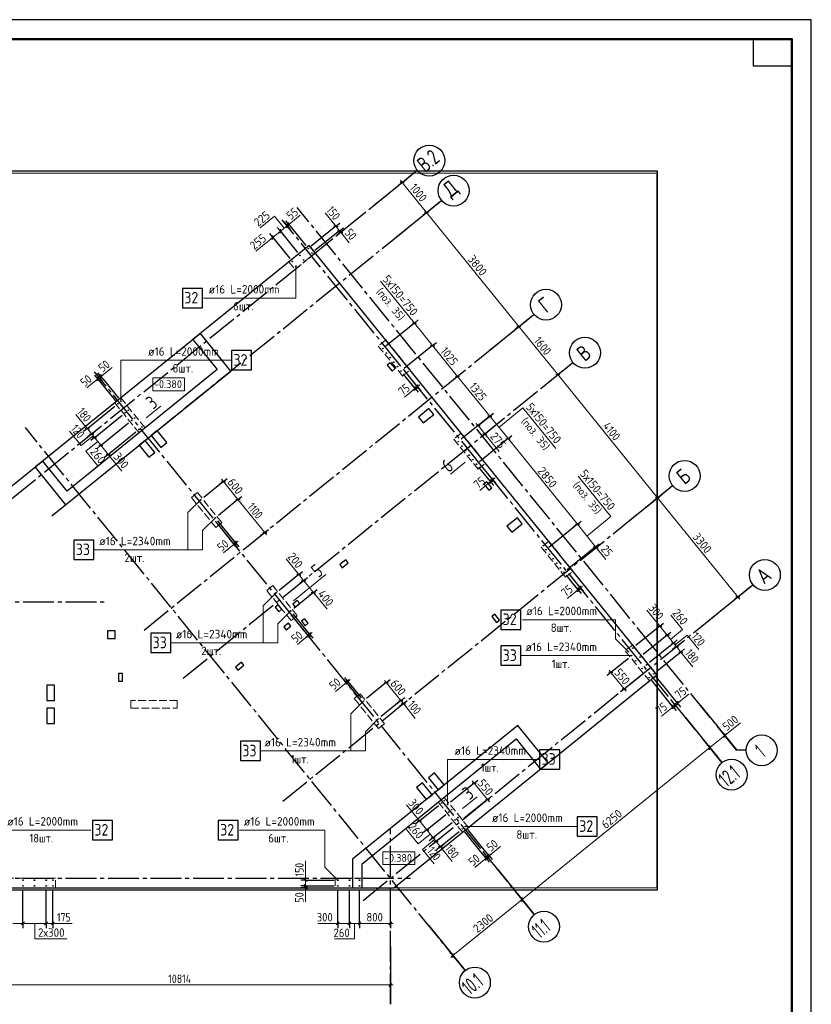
# Model space of a CAD drawing. Header units: millimetres. Extents: x 0 to 59400, y 0 to 42000.
# Tile 7 of 7: x 38914 to 59400, y 16519 to 42000. Entities that reach past the tile are written whole.
import ezdxf

# ---------------------------------------------------------------- set-up
doc = ezdxf.new("R2010")
doc.units = ezdxf.units.MM
doc.linetypes.add('______2', pattern=[270, 200, -70])
doc.linetypes.add('______5', pattern=[1100, 800, -100, 100, -100])
for name, color, linetype, lineweight in [('Standard', 7, 'Continuous', 25), ('Выпуски арматуры Г-обр.', 52, 'Continuous', 25), ('Выпуски ДОП Г-обр.', 52, 'Continuous', 25), ('ЖБ Перекрытие верхний уровень', 7, '______2', 25), ('ЖБ Перекрытие нижний уровень с отделкой', 7, '______2', 25), ('ЖБ Пилон', 7, 'Continuous', 35), ('Общий01', 7, 'Continuous', 13), ('Позиционная метка номер позиции', 7, 'Continuous', 13), ('Примечания', 7, 'Continuous', 13), ('Размерная линия_ общее', 7, 'Continuous', 13), ('Текст_ общее', 7, 'Continuous', 25)]:
    doc.layers.add(name, color=color, linetype=linetype, lineweight=lineweight)
doc.layers.add('Оси', color=7, linetype='______5', true_color=0x656565)
doc.styles.add('ISOCPEUR', font='txt')

msp = doc.modelspace()

# ---------------------------------------------------------------- linework, layer by layer
at = {"layer": 'Standard', "color": 7, "linetype": 'Continuous', "lineweight": 35, "transparency": 33554687}
for p, q in [((58900, 39900), (58900, 20500)), ((58900, 39500), (58900, 20100))]:
    msp.add_line(p, q, dxfattribs=at)
at = {"layer": 'Standard', "color": 7, "linetype": 'Continuous', "lineweight": 50, "transparency": 33554687}
msp.add_line((58900, 39400), (58900, 23200), dxfattribs=at)
at = {"layer": 'Standard', "color": 7, "linetype": 'Continuous', "lineweight": 13, "transparency": 33554687}
for p, q in [((42189, 31698), (42564, 32002)), ((50439, 30547), (50063, 30243)), ((45998, 26960), (46839, 27642)), ((50376, 21588), (50751, 21892))]:
    msp.add_line(p, q, dxfattribs=at)
at = {"layer": 'Standard', "color": 7, "linetype": 'Continuous', "lineweight": 25, "transparency": 33554687}
for points in [[(0, 0), (59400, 0), (59400, 42000), (0, 42000), (0, 0)], [(58900, 41500), (58900, 40800), (57900, 40800), (57900, 41500), (58900, 41500)]]:
    msp.add_lwpolyline(points, close=True, dxfattribs=at)
at = {"layer": 'Standard', "color": 7, "linetype": 'Continuous', "lineweight": 50, "transparency": 33554687}
msp.add_lwpolyline([(2000, 41500), (58900, 41500), (58900, 500), (2000, 500), (2000, 41500)], close=True, dxfattribs=at)
at = {"layer": 'Standard', "color": 251, "linetype": 'Continuous', "lineweight": 18, "true_color": 0x656565, "transparency": 33554687}
msp.add_lwpolyline([(58900, 41500), (2000, 41500), (2000, 6000), (58900, 6000), (58900, 41500)], dxfattribs=at)
at = {"layer": 'Standard', "color": 254, "linetype": 'Continuous', "lineweight": 25, "true_color": 0xc4c4ff, "transparency": 33554687}
msp.add_lwpolyline([(6783, 19482), (55423, 19482), (55423, 38082), (6783, 38082), (6783, 19482)], dxfattribs=at)
at = {"layer": 'Standard', "color": 251, "linetype": 'Continuous', "lineweight": 13, "true_color": 0x656565, "transparency": 33554687}
msp.add_lwpolyline([(6813, 19532), (55406, 19532), (55406, 38032), (6813, 38032), (6813, 19532)], dxfattribs=at)
msp.add_lwpolyline([(6813, 19532), (55406, 19532), (55406, 38032), (6813, 38032), (6813, 19532)], dxfattribs=at)
at = {"layer": 'Выпуски арматуры Г-обр.', "color": 7, "linetype": 'Continuous', "lineweight": 25, "transparency": 33554687}
for points in [[(43124, 34546), (43644, 34546), (43644, 35046), (43124, 35046), (43124, 34546)], [(44396, 32937), (44916, 32937), (44916, 33437), (44396, 33437), (44396, 32937)], [(51363, 26222), (51883, 26222), (51883, 26722), (51363, 26722), (51363, 26222)], [(40796, 20776), (41316, 20776), (41316, 21276), (40796, 21276), (40796, 20776)], [(44051, 20776), (44571, 20776), (44571, 21276), (44051, 21276), (44051, 20776)], [(53342, 20871), (53862, 20871), (53862, 21371), (53342, 21371), (53342, 20871)]]:
    msp.add_lwpolyline(points, dxfattribs=at)
for centre in [(46384, 36077), (46478, 35960), (45968, 35741), (46166, 35901), (46261, 35784), (46063, 35624), (41535, 32125), (41457, 32062), (41724, 31892), (41646, 31829), (41810, 31627), (41888, 31690), (41999, 31394), (42076, 31457), (54782, 25738), (54665, 25644), (54971, 25505), (54854, 25411), (55134, 25303), (55018, 25209), (55206, 24975), (55323, 25070), (49827, 21726), (49905, 21789), (50016, 21493), (50094, 21556), (50180, 21291), (50258, 21354), (50369, 21058), (50446, 21121), (38998, 19732), (39298, 19732), (39598, 19732), (39773, 19732), (47148, 19732), (47448, 19732), (47708, 19732), (38998, 19582), (39298, 19582), (39598, 19582), (39773, 19582), (47148, 19582), (47448, 19582), (47708, 19582)]:
    msp.add_circle(centre, 8, dxfattribs=at)
at = {"layer": 'Выпуски ДОП Г-обр.', "color": 7, "linetype": 'Continuous', "lineweight": 25, "transparency": 33554687}
for points in [[(40315, 28032), (40835, 28032), (40835, 28532), (40315, 28532), (40315, 28032)], [(42304, 25623), (42824, 25623), (42824, 26123), (42304, 26123), (42304, 25623)], [(51363, 25293), (51883, 25293), (51883, 25793), (51363, 25793), (51363, 25293)], [(44625, 22825), (45145, 22825), (45145, 23325), (44625, 23325), (44625, 22825)], [(52370, 22608), (52890, 22608), (52890, 23108), (52370, 23108), (52370, 22608)]]:
    msp.add_lwpolyline(points, dxfattribs=at)
for centre in [(48312, 33489), (48406, 33372), (48501, 33256), (48595, 33139), (48690, 33023), (48784, 32906), (50263, 31080), (50358, 30963), (50452, 30847), (50546, 30730), (50641, 30614), (50735, 30497), (43599, 29576), (43977, 29110), (52529, 28282), (52623, 28166), (52717, 28049), (52812, 27932), (52906, 27816), (53001, 27699), (45550, 27167), (45928, 26701), (54747, 25543), (47816, 24369), (48193, 23903), (49987, 21688)]:
    msp.add_circle(centre, 8, dxfattribs=at)
at = {"layer": 'ЖБ Перекрытие верхний уровень', "color": 7, "linetype": 'Continuous', "lineweight": 25, "transparency": 33554687}
for p, q in [((46407, 36160), (43395, 33722)), ((55406, 25047), (46407, 36160)), ((43395, 33722), (44024, 32944)), ((44024, 32944), (40139, 29798)), ((48505, 33124), (48427, 33061)), ((48427, 33061), (48553, 32906)), ((48631, 32969), (48505, 33124)), ((48553, 32906), (48631, 32969)), ((49504, 31938), (49232, 31718)), ((49629, 31783), (49504, 31938)), ((49232, 31718), (49357, 31563)), ((49357, 31563), (49629, 31783)), ((42472, 31366), (42317, 31240)), ((42724, 31055), (42472, 31366)), ((42161, 31114), (42006, 30988)), ((42413, 30803), (42161, 31114)), ((42317, 31240), (42568, 30929)), ((42006, 30988), (42257, 30677)), ((42568, 30929), (42724, 31055)), ((42257, 30677), (42413, 30803)), ((39509, 30575), (37604, 29032)), ((40139, 29798), (39509, 30575)), ((51003, 30039), (50926, 29976)), ((50926, 29976), (51051, 29821)), ((51129, 29883), (51003, 30039)), ((51051, 29821), (51129, 29883)), ((51794, 29110), (51522, 28889)), ((51920, 28954), (51794, 29110)), ((51522, 28889), (51648, 28734)), ((51648, 28734), (51920, 28954)), ((47354, 28023), (47198, 27897)), ((47198, 27897), (47261, 27819)), ((47261, 27819), (47417, 27945)), ((47417, 27945), (47354, 28023)), ((45607, 26859), (45529, 26796)), ((45529, 26796), (45623, 26680)), ((45701, 26743), (45607, 26859)), ((46098, 26967), (45981, 26873)), ((45981, 26873), (46044, 26795)), ((46044, 26795), (46161, 26890)), ((46161, 26890), (46098, 26967)), ((45623, 26680), (45701, 26743)), ((51209, 26615), (51131, 26552)), ((51131, 26552), (51257, 26397)), ((51334, 26460), (51209, 26615)), ((45866, 26380), (45749, 26286)), ((45749, 26286), (45812, 26208)), ((45812, 26208), (45929, 26303)), ((45929, 26303), (45866, 26380)), ((46287, 26496), (46209, 26433)), ((46209, 26433), (46303, 26317)), ((46381, 26380), (46287, 26496)), ((46303, 26317), (46381, 26380)), ((51257, 26397), (51334, 26460)), ((41383, 26182), (41183, 26182)), ((41183, 26182), (41183, 25982)), ((41383, 25982), (41383, 26182)), ((41183, 25982), (41383, 25982)), ((44650, 25371), (44495, 25245)), ((44495, 25245), (44558, 25167)), ((44558, 25167), (44713, 25293)), ((44713, 25293), (44650, 25371)), ((41573, 25082), (41473, 25082)), ((41473, 25082), (41473, 24882)), ((41573, 24882), (41573, 25082)), ((52394, 22608), (55406, 25047)), ((39813, 24782), (39613, 24782)), ((39613, 24782), (39613, 24382)), ((39813, 24382), (39813, 24782)), ((41473, 24882), (41573, 24882)), ((39613, 24382), (39813, 24382)), ((39813, 24182), (39613, 24182)), ((39613, 24182), (39613, 23782)), ((39813, 23782), (39813, 24182)), ((39613, 23782), (39813, 23782)), ((47778, 20157), (51765, 23386)), ((51765, 23386), (52394, 22608)), ((49646, 22506), (49491, 22380)), ((49898, 22195), (49646, 22506)), ((49335, 22255), (49180, 22129)), ((49587, 21944), (49335, 22255)), ((49491, 22380), (49743, 22070)), ((49743, 22070), (49898, 22195)), ((49180, 22129), (49432, 21818)), ((49432, 21818), (49587, 21944)), ((47778, 19532), (47778, 20157)), ((33493, 19532), (47778, 19532))]:
    msp.add_line(p, q, dxfattribs=at)
at = {"layer": 'ЖБ Перекрытие нижний уровень с отделкой', "color": 7, "linetype": 'Continuous', "lineweight": 25, "transparency": 33554687}
for p, q in [((43589, 33879), (39315, 30418)), ((44376, 32908), (43589, 33879)), ((40102, 29446), (44376, 32908)), ((39315, 30418), (40102, 29446)), ((51802, 23737), (47528, 20276)), ((52589, 22766), (51802, 23737)), ((48595, 19532), (52589, 22766)), ((47528, 20276), (47528, 19532)), ((47528, 19532), (48595, 19532))]:
    msp.add_line(p, q, dxfattribs=at)
at = {"layer": 'ЖБ Пилон', "color": 250, "linetype": '______2', "lineweight": 13, "true_color": 0x3b3b3b, "transparency": 33554687}
for p, q in [((46407, 36161), (45882, 35736)), ((46040, 35541), (46564, 35966)), ((46564, 35966), (46407, 36161)), ((45882, 35736), (46040, 35541)), ((48389, 33712), (48194, 33555)), ((49018, 32935), (48389, 33712)), ((48194, 33555), (48824, 32778)), ((48824, 32778), (49018, 32935)), ((41530, 32211), (41375, 32085)), ((42159, 31434), (41530, 32211)), ((41375, 32085), (42004, 31308)), ((42004, 31308), (42159, 31434)), ((50340, 31303), (50146, 31146)), ((50146, 31146), (50775, 30368)), ((50969, 30526), (50340, 31303)), ((50775, 30368), (50969, 30526)), ((43512, 29763), (43357, 29637)), ((43357, 29637), (43986, 28860)), ((44142, 28986), (43512, 29763)), ((43986, 28860), (44142, 28986)), ((52606, 28505), (52411, 28348)), ((52411, 28348), (53040, 27571)), ((53235, 27728), (52606, 28505)), ((53040, 27571), (53235, 27728)), ((45463, 27354), (45308, 27228)), ((46093, 26577), (45463, 27354)), ((45308, 27228), (45937, 26451)), ((45937, 26451), (46093, 26577)), ((54777, 25824), (54582, 25667)), ((55406, 25047), (54777, 25824)), ((54582, 25667), (55212, 24890)), ((55212, 24890), (55406, 25047)), ((47729, 24556), (47573, 24431)), ((48358, 23779), (47729, 24556)), ((42993, 24382), (41793, 24382)), ((41793, 24382), (41793, 24182)), ((42993, 24182), (42993, 24382)), ((47573, 24431), (48203, 23653)), ((41793, 24182), (42993, 24182)), ((48203, 23653), (48358, 23779)), ((49900, 21875), (49744, 21749)), ((49744, 21749), (50374, 20972)), ((50529, 21098), (49900, 21875)), ((50374, 20972), (50529, 21098)), ((39843, 19782), (37593, 19782)), ((39843, 19532), (39843, 19782)), ((47078, 19782), (47078, 19532)), ((47778, 19782), (47078, 19782)), ((47778, 19532), (47778, 19782)), ((37593, 19532), (39843, 19532)), ((47078, 19532), (47778, 19532))]:
    msp.add_line(p, q, dxfattribs=at)
at = {"layer": 'Общий01', "color": 7, "linetype": 'Continuous', "lineweight": 18, "transparency": 33554687}
for points in [[(42356, 32394), (43182, 32394), (43182, 32728), (42356, 32728), (42356, 32394)], [(48309, 20135), (49136, 20135), (49136, 20468), (48309, 20468), (48309, 20135)]]:
    msp.add_lwpolyline(points, dxfattribs=at)
at = {"layer": 'Оси', "color": 8, "linetype": '______5', "lineweight": -3, "transparency": 33554687}
for p, q in [((36993, 28216), (49202, 38103)), ((39744, 29157), (49832, 37325)), ((57475, 23088), (46097, 37139)), ((57086, 22773), (45708, 36824)), ((42136, 26204), (52223, 34372)), ((43143, 24960), (53230, 33129)), ((52229, 18840), (40851, 32891)), ((50442, 17393), (39063, 31443)), ((45723, 21774), (55810, 29942)), ((47800, 19209), (57887, 27378)), ((3800, 26932), (41112, 26932)), ((48507, 16519), (48507, 21045)), ((3800, 19782), (49030, 19782))]:
    msp.add_line(p, q, dxfattribs=at)
at = {"layer": 'Оси', "color": 7, "linetype": 'Continuous', "lineweight": 25, "transparency": 33554687}
for p, q in [((48037, 37159), (49202, 38103)), ((48666, 36381), (49832, 37325)), ((51057, 33428), (52223, 34372)), ((52398, 32455), (53230, 33129)), ((54644, 28998), (55810, 29942)), ((56721, 26434), (57887, 27378)), ((56531, 24254), (57472, 23092)), ((56142, 23939), (57086, 22773)), ((57715, 23092), (57472, 23092)), ((51285, 20006), (52229, 18840)), ((49498, 18558), (50442, 17393)), ((48507, 18019), (48507, 16519))]:
    msp.add_line(p, q, dxfattribs=at)
at = {"layer": 'Оси', "color": 7, "linetype": 'Continuous', "lineweight": 13, "transparency": 33554687}
msp.add_line((57160, 23477), (57564, 23804), dxfattribs=at)
at = {"layer": 'Оси', "color": 7, "linetype": 'Continuous', "lineweight": 25, "transparency": 33554687}
for centre in [(49513, 38354), (50142, 37577), (52534, 34624), (53541, 33381), (56121, 30194), (58198, 27630), (58115, 23092), (57338, 22462), (52481, 18529), (50693, 17082)]:
    msp.add_circle(centre, 400, dxfattribs=at)
at = {"layer": 'Позиционная метка номер позиции', "color": 7, "linetype": 'Continuous', "lineweight": 13, "transparency": 33554687}
for p, q in [((54747, 25543), (51887, 25543)), ((50446, 21121), (53342, 21121))]:
    msp.add_line(p, q, dxfattribs=at)
for points in [[(46063, 35624), (46063, 35291), (46063, 34796), (43674, 34796)], [(41535, 32125), (41535, 33187), (44392, 33187)], [(43599, 29576), (43266, 29243), (43266, 28282), (40841, 28282)], [(43977, 29110), (43644, 28777), (43644, 28282), (41359, 28282)], [(45550, 27167), (45217, 26834), (45217, 25873), (42822, 25873)], [(45928, 26701), (45594, 26368), (45594, 25873), (43309, 25873)], [(54665, 25644), (54332, 25977), (54332, 26472), (51927, 26472)], [(47816, 24369), (47482, 24036), (47482, 23075), (45147, 23075)], [(48193, 23903), (47860, 23570), (47860, 23075), (45575, 23075)], [(49987, 21688), (49987, 22858), (52370, 22858)], [(38138, 19732), (38471, 20065), (38471, 21026), (40756, 21026)], [(47148, 19732), (46814, 20065), (46814, 21026), (44601, 21026)]]:
    msp.add_lwpolyline(points, dxfattribs=at)
at = {"layer": 'Примечания', "color": 7, "linetype": 'Continuous', "lineweight": 13, "transparency": 33554687}
for p, q in [((47099, 36655), (46816, 37005)), ((45877, 36702), (46173, 36941)), ((47224, 36501), (47444, 36229)), ((45462, 36366), (45027, 36013)), ((41304, 32998), (41017, 32766)), ((40939, 32703), (40651, 32470)), ((40664, 31420), (40368, 31785)), ((41205, 30751), (41557, 30316)), ((55481, 26304), (55147, 26716)), ((56022, 25636), (56331, 25255)), ((55938, 24310), (56234, 24549)), ((55526, 23977), (55822, 24216)), ((49259, 21266), (48925, 21678)), ((49800, 20598), (50109, 20217)), ((51062, 20361), (51357, 20600)), ((46312, 19732), (46312, 20232)), ((50689, 20059), (50984, 20298)), ((46312, 19532), (46312, 19172)), ((39773, 18612), (40273, 18612)), ((47148, 18612), (46628, 18612))]:
    msp.add_line(p, q, dxfattribs=at)
at = {"layer": 'Примечания', "color": 251, "linetype": 'Continuous', "lineweight": 13, "true_color": 0x656565, "transparency": 33554687}
for p, q in [((49128, 34150), (48253, 35230)), ((49149, 32456), (48869, 32229)), ((50950, 31282), (51321, 30824)), ((51100, 30047), (50820, 29820)), ((44467, 28426), (44187, 28199)), ((53832, 28341), (54084, 28030)), ((46137, 27642), (45809, 28046)), ((46867, 26741), (46514, 27176)), ((53365, 27249), (53085, 27022)), ((46382, 26060), (46102, 25834)), ((47367, 24845), (47087, 24618)), ((48843, 24300), (49151, 23919))]:
    msp.add_line(p, q, dxfattribs=at)
at = {"layer": 'Примечания', "color": 7, "linetype": 'Continuous', "lineweight": 13, "transparency": 33554687}
for points in [[(45757, 36605), (45506, 36916), (45133, 36613)], [(40814, 31234), (40503, 30982), (40201, 31355)], [(40934, 31086), (40624, 30834), (40926, 30461)], [(55756, 25964), (56067, 26216), (55765, 26589)], [(55874, 25819), (56185, 26070), (56487, 25697)], [(49534, 20926), (49223, 20674), (48921, 21047)], [(49652, 20780), (49341, 20529), (49643, 20156)], [(39307, 18612), (39307, 18212), (40137, 18212)], [(47577, 18612), (47577, 18212), (47057, 18212)]]:
    msp.add_lwpolyline(points, dxfattribs=at)
at = {"layer": 'Примечания', "color": 251, "linetype": 'Continuous', "lineweight": 13, "true_color": 0x656565, "transparency": 33554687}
for points in [[(51315, 31449), (51937, 31953), (52786, 30903)], [(53594, 28635), (54215, 29139), (53366, 30188)]]:
    msp.add_lwpolyline(points, dxfattribs=at)
at = {"layer": 'Размерная линия_ общее', "color": 253, "linetype": 'Continuous', "lineweight": -3, "true_color": 0xa0a0a0, "transparency": 33554687}
for p, q in [((48814, 37788), (49047, 37977)), ((48814, 37788), (48717, 37709)), ((48814, 37788), (48911, 37867)), ((49443, 37011), (49346, 36932)), ((49443, 37011), (49540, 37089)), ((45835, 36667), (45756, 36765)), ((45877, 36702), (45799, 36799)), ((45877, 36702), (45956, 36605)), ((47099, 36655), (47196, 36734)), ((45462, 36366), (45384, 36463)), ((45660, 36526), (45581, 36623)), ((45660, 36526), (45739, 36428)), ((45835, 36667), (45914, 36570)), ((45835, 36667), (45841, 36660)), ((47099, 36655), (46461, 36140)), ((47193, 36539), (46556, 36023)), ((47099, 36655), (47002, 36577)), ((47193, 36539), (47096, 36460)), ((47224, 36501), (47127, 36422)), ((47193, 36539), (47291, 36617)), ((47224, 36501), (47321, 36579)), ((47224, 36501), (47224, 36501)), ((45462, 36366), (45541, 36268)), ((51834, 34058), (51737, 33979)), ((51834, 34058), (51932, 34136)), ((52841, 32814), (52938, 32893)), ((40939, 32703), (40860, 32800)), ((40978, 32734), (40899, 32831)), ((41017, 32766), (40938, 32863)), ((40939, 32703), (41018, 32606)), ((40978, 32734), (41057, 32637)), ((40978, 32734), (40978, 32734)), ((41017, 32766), (41095, 32668)), ((52841, 32814), (52744, 32735)), ((40664, 31420), (40567, 31341)), ((40664, 31420), (40761, 31498)), ((40777, 31280), (40874, 31359)), ((40777, 31280), (40680, 31201)), ((40853, 31187), (40755, 31108)), ((40777, 31280), (40777, 31280)), ((40853, 31187), (40950, 31265)), ((41016, 30985), (40919, 30906)), ((41016, 30985), (41113, 31063)), ((41205, 30751), (41108, 30673)), ((41205, 30751), (41302, 30830)), ((55422, 29628), (55324, 29549)), ((55422, 29628), (55519, 29706)), ((57498, 27063), (57401, 26985)), ((57498, 27063), (57731, 27252)), ((57498, 27063), (57595, 27142)), ((55481, 26304), (54860, 25801)), ((55481, 26304), (55384, 26226)), ((55481, 26304), (55578, 26383)), ((55670, 26071), (55048, 25568)), ((55670, 26071), (55573, 25993)), ((55670, 26071), (55767, 26150)), ((55833, 25869), (55212, 25366)), ((55833, 25869), (55736, 25790)), ((55909, 25776), (55812, 25697)), ((55833, 25869), (55931, 25948)), ((55909, 25776), (55891, 25762)), ((55909, 25776), (56006, 25855)), ((56022, 25636), (55401, 25133)), ((56022, 25636), (55925, 25557)), ((56022, 25636), (56119, 25715)), ((55822, 24216), (55743, 24313)), ((55880, 24263), (55801, 24360)), ((55822, 24216), (55900, 24119)), ((55938, 24310), (55860, 24407)), ((55880, 24263), (55959, 24166)), ((55880, 24263), (55880, 24263)), ((55938, 24310), (56017, 24213)), ((57160, 23477), (57081, 23574)), ((57160, 23477), (57239, 23379)), ((57160, 23477), (57346, 23247)), ((56772, 23162), (56693, 23259)), ((56772, 23162), (56850, 23065)), ((56772, 23162), (56960, 22929)), ((49259, 21266), (49162, 21187)), ((49259, 21266), (49356, 21345)), ((49448, 21033), (49350, 20954)), ((49448, 21033), (49545, 21112)), ((49611, 20831), (49708, 20910)), ((49611, 20831), (49514, 20752)), ((49687, 20738), (49590, 20659)), ((49687, 20738), (49784, 20816)), ((49800, 20598), (49897, 20676)), ((49800, 20598), (49703, 20519)), ((50984, 20298), (50905, 20395)), ((51023, 20330), (50944, 20427)), ((51062, 20361), (50983, 20458)), ((50984, 20298), (51063, 20201)), ((51023, 20330), (51101, 20233)), ((51023, 20330), (51023, 20330)), ((51062, 20361), (51140, 20264)), ((46312, 19732), (46187, 19732)), ((46312, 19732), (46437, 19732)), ((46312, 19732), (47048, 19732)), ((46312, 19582), (46187, 19582)), ((46312, 19532), (46187, 19532)), ((46312, 19582), (46437, 19582)), ((46312, 19582), (47048, 19582)), ((46312, 19532), (46437, 19532)), ((46312, 19532), (46312, 19532)), ((51914, 19229), (51836, 19326)), ((51914, 19229), (51993, 19132)), ((51914, 19229), (52103, 18995)), ((38998, 18612), (38998, 18737)), ((38998, 18612), (38998, 18487)), ((39598, 18612), (39598, 18737)), ((39598, 18612), (39598, 18487)), ((39773, 18612), (39773, 18737)), ((39773, 18612), (39773, 18487)), ((47148, 18612), (47148, 18737)), ((47148, 18612), (47148, 18487)), ((47448, 18612), (47448, 18737)), ((47448, 18612), (47448, 18487)), ((47708, 18612), (47708, 18737)), ((47708, 18612), (47708, 18487)), ((48507, 18612), (48507, 18737)), ((48507, 18612), (48507, 18487)), ((48507, 18612), (48507, 18612)), ((50127, 17781), (50048, 17878)), ((50127, 17781), (50206, 17684)), ((50127, 17781), (50316, 17548)), ((48507, 17019), (48507, 17144)), ((48507, 17019), (48507, 16894)), ((48507, 17019), (48507, 16719))]:
    msp.add_line(p, q, dxfattribs=at)
at = {"layer": 'Размерная линия_ общее', "color": 7, "linetype": 'Continuous', "lineweight": 25, "transparency": 33554687}
for p, q in [((48866, 37782), (48761, 37793)), ((49496, 37005), (49390, 37016)), ((45829, 36615), (45840, 36720)), ((45872, 36649), (45883, 36755)), ((45654, 36473), (45665, 36578)), ((47046, 36661), (47152, 36650)), ((47141, 36544), (47246, 36533)), ((47171, 36506), (47277, 36495)), ((45457, 36313), (45468, 36418)), ((51887, 34052), (51782, 34063)), ((40933, 32650), (40945, 32755)), ((40972, 32681), (40983, 32787)), ((41011, 32713), (41022, 32818)), ((52894, 32809), (52789, 32820)), ((40611, 31425), (40716, 31414)), ((40724, 31285), (40830, 31274)), ((40800, 31192), (40905, 31181)), ((40963, 30990), (41069, 30979)), ((41152, 30757), (41258, 30746)), ((55474, 29622), (55369, 29633)), ((57551, 27058), (57446, 27069)), ((55428, 26310), (55534, 26299)), ((55617, 26077), (55722, 26066)), ((55781, 25875), (55886, 25864)), ((55856, 25782), (55961, 25770)), ((55969, 25642), (56075, 25630)), ((55816, 24163), (55827, 24268)), ((55874, 24210), (55885, 24316)), ((55933, 24257), (55944, 24363)), ((57155, 23424), (57166, 23529)), ((56766, 23109), (56777, 23215)), ((49206, 21272), (49312, 21261)), ((49395, 21038), (49500, 21027)), ((49559, 20836), (49664, 20825)), ((49634, 20743), (49740, 20732)), ((49747, 20603), (49853, 20592)), ((51056, 20308), (51067, 20414)), ((50978, 20245), (50989, 20351)), ((51017, 20277), (51028, 20382)), ((46274, 19770), (46349, 19695)), ((46274, 19619), (46349, 19545)), ((46274, 19570), (46349, 19495)), ((51909, 19176), (51920, 19281)), ((38960, 18575), (39035, 18650)), ((39560, 18575), (39635, 18650)), ((39735, 18575), (39810, 18650)), ((47110, 18575), (47185, 18650)), ((47410, 18575), (47485, 18650)), ((47670, 18575), (47745, 18650)), ((48469, 18575), (48544, 18650)), ((50121, 17728), (50132, 17834)), ((48469, 16982), (48544, 17057))]:
    msp.add_line(p, q, dxfattribs=at)
at = {"layer": 'Размерная линия_ общее', "color": 7, "linetype": 'Continuous', "lineweight": 13, "transparency": 33554687}
for p, q in [((48814, 37788), (48766, 37846)), ((49443, 37011), (48814, 37788)), ((51834, 34058), (49443, 37011)), ((45835, 36667), (45877, 36702)), ((45877, 36702), (45936, 36749)), ((47099, 36655), (47052, 36714)), ((45462, 36366), (45660, 36526)), ((45660, 36526), (45835, 36667)), ((47099, 36655), (47193, 36539)), ((47193, 36539), (47224, 36501)), ((47224, 36501), (47271, 36442)), ((45462, 36366), (45404, 36318)), ((52841, 32814), (51834, 34058)), ((40939, 32703), (40881, 32655)), ((40939, 32703), (40978, 32734)), ((40978, 32734), (41017, 32766)), ((41017, 32766), (41075, 32813)), ((55422, 29628), (52841, 32814)), ((40664, 31420), (40617, 31478)), ((40664, 31420), (40777, 31280)), ((40777, 31280), (40853, 31187)), ((40853, 31187), (41016, 30985)), ((41016, 30985), (41205, 30751)), ((41205, 30751), (41252, 30693)), ((57498, 27063), (55422, 29628)), ((57498, 27063), (57546, 27005)), ((55481, 26304), (55434, 26363)), ((55481, 26304), (55670, 26071)), ((55670, 26071), (55833, 25869)), ((55833, 25869), (55909, 25776)), ((55909, 25776), (56022, 25636)), ((56022, 25636), (56069, 25578)), ((55822, 24216), (55763, 24169)), ((55822, 24216), (55880, 24263)), ((55880, 24263), (55938, 24310)), ((55938, 24310), (55997, 24357)), ((56772, 23162), (57160, 23477)), ((57160, 23477), (57218, 23524)), ((51914, 19229), (56772, 23162)), ((49259, 21266), (49212, 21324)), ((49259, 21266), (49448, 21033)), ((49448, 21033), (49611, 20831)), ((49611, 20831), (49687, 20738)), ((49687, 20738), (49800, 20598)), ((49800, 20598), (49847, 20539)), ((51062, 20361), (51120, 20408)), ((50984, 20298), (50926, 20251)), ((50984, 20298), (51023, 20330)), ((51023, 20330), (51062, 20361)), ((46312, 19732), (46312, 19807)), ((46312, 19732), (46312, 19582)), ((46312, 19582), (46312, 19532)), ((46312, 19532), (46312, 19457)), ((50127, 17781), (51914, 19229)), ((38738, 18612), (38998, 18612)), ((38998, 18612), (39598, 18612)), ((39598, 18612), (39773, 18612)), ((39773, 18612), (39848, 18612)), ((47148, 18612), (47073, 18612)), ((47148, 18612), (47448, 18612)), ((47448, 18612), (47708, 18612)), ((47708, 18612), (48507, 18612)), ((48507, 18612), (48582, 18612)), ((50127, 17781), (50069, 17734)), ((37693, 17019), (48507, 17019)), ((48507, 17019), (48582, 17019))]:
    msp.add_line(p, q, dxfattribs=at)
at = {"layer": 'Размерная линия_ общее', "color": 251, "linetype": 'Continuous', "lineweight": -3, "true_color": 0x656565, "transparency": 33554687}
for p, q in [((49128, 34150), (48390, 33552)), ((49128, 34150), (49031, 34071)), ((49128, 34150), (49225, 34229)), ((49600, 33567), (49697, 33646)), ((49600, 33567), (48862, 32969)), ((49600, 33567), (49503, 33488)), ((50245, 32770), (50148, 32692)), ((50245, 32770), (50342, 32849)), ((50245, 32770), (50245, 32770)), ((49149, 32456), (49070, 32553)), ((49207, 32503), (49128, 32600)), ((49149, 32456), (49227, 32359)), ((49207, 32503), (49286, 32406)), ((51079, 31741), (50341, 31143)), ((50777, 31496), (51157, 31803)), ((51079, 31741), (50982, 31662)), ((51079, 31741), (51176, 31819)), ((50777, 31496), (50680, 31417)), ((50777, 31496), (50874, 31575)), ((50950, 31282), (51047, 31361)), ((51551, 31158), (50813, 30560)), ((50950, 31282), (50853, 31204)), ((51551, 31158), (51454, 31079)), ((51551, 31158), (51648, 31236)), ((44186, 30051), (44283, 30130)), ((51100, 30047), (51021, 30144)), ((51158, 30094), (51080, 30191)), ((51158, 30094), (51237, 29997)), ((44186, 30051), (43677, 29639)), ((44186, 30051), (44088, 29972)), ((51100, 30047), (51179, 29949)), ((44563, 29585), (44055, 29173)), ((44563, 29585), (44466, 29506)), ((44563, 29585), (44660, 29664)), ((45255, 28730), (45353, 28809)), ((53345, 28943), (52606, 28345)), ((53345, 28943), (53247, 28864)), ((53345, 28943), (53442, 29021)), ((44506, 28457), (44427, 28554)), ((45255, 28730), (45158, 28651)), ((45255, 28730), (45255, 28730)), ((44467, 28426), (44388, 28523)), ((44467, 28426), (44545, 28329)), ((44506, 28457), (44584, 28360)), ((53817, 28360), (53078, 27762)), ((53817, 28360), (53719, 28281)), ((53832, 28341), (53735, 28262)), ((53817, 28360), (53914, 28439)), ((53832, 28341), (53929, 28419)), ((53832, 28341), (53832, 28341)), ((46137, 27642), (45628, 27230)), ((46137, 27642), (46039, 27563)), ((46137, 27642), (46234, 27721)), ((46262, 27487), (46360, 27565)), ((46262, 27487), (46165, 27408)), ((46262, 27487), (46262, 27487)), ((53365, 27249), (53286, 27346)), ((53424, 27296), (53345, 27393)), ((53424, 27296), (53502, 27199)), ((46514, 27176), (46005, 26764)), ((46514, 27176), (46417, 27097)), ((46514, 27176), (46611, 27254)), ((53365, 27249), (53444, 27152)), ((46382, 26060), (46304, 26157)), ((46421, 26092), (46342, 26189)), ((46382, 26060), (46461, 25963)), ((46421, 26092), (46500, 25995)), ((47406, 24876), (47327, 24973)), ((54213, 25110), (54115, 25031)), ((54213, 25110), (54310, 25189)), ((54559, 24683), (55015, 25053)), ((47367, 24845), (47288, 24942)), ((47367, 24845), (47445, 24747)), ((47367, 24845), (47714, 24416)), ((47406, 24876), (47484, 24779)), ((47406, 24876), (47753, 24447)), ((48402, 24844), (47893, 24432)), ((48402, 24844), (48305, 24766)), ((48402, 24844), (48499, 24923)), ((54559, 24683), (54656, 24761)), ((54559, 24683), (54461, 24604)), ((48780, 24378), (48271, 23966)), ((48780, 24378), (48683, 24299)), ((48843, 24300), (48745, 24222)), ((48780, 24378), (48877, 24457)), ((48843, 24300), (48940, 24379)), ((48843, 24300), (48843, 24300)), ((50674, 22245), (50065, 21751)), ((50674, 22245), (50577, 22166)), ((50674, 22245), (50771, 22324)), ((51020, 21818), (50411, 21324)), ((51020, 21818), (50923, 21739)), ((51020, 21818), (51118, 21896))]:
    msp.add_line(p, q, dxfattribs=at)
at = {"layer": 'Размерная линия_ общее', "color": 251, "linetype": 'Continuous', "lineweight": 25, "true_color": 0x656565, "transparency": 33554687}
for p, q in [((49075, 34155), (49181, 34144)), ((49547, 33573), (49653, 33561)), ((50192, 32776), (50298, 32765)), ((49143, 32403), (49154, 32509)), ((49202, 32450), (49213, 32556)), ((51026, 31746), (51132, 31735)), ((50724, 31502), (50830, 31490)), ((50897, 31288), (51003, 31277)), ((51498, 31163), (51604, 31152)), ((51094, 29994), (51105, 30099)), ((51153, 30041), (51164, 30147)), ((44133, 30057), (44238, 30046)), ((44510, 29590), (44616, 29579)), ((53292, 28948), (53397, 28937)), ((45203, 28736), (45308, 28724)), ((44472, 28479), (44461, 28373)), ((44511, 28510), (44500, 28405)), ((53764, 28366), (53869, 28354)), ((53779, 28346), (53885, 28335)), ((46084, 27648), (46189, 27636)), ((46210, 27492), (46315, 27481)), ((53360, 27196), (53371, 27302)), ((53418, 27244), (53429, 27349)), ((46461, 27181), (46567, 27170)), ((46388, 26113), (46377, 26008)), ((46427, 26145), (46416, 26039)), ((54160, 25115), (54265, 25104)), ((47372, 24897), (47361, 24792)), ((47411, 24929), (47400, 24823)), ((48349, 24850), (48455, 24839)), ((54506, 24688), (54611, 24677)), ((48727, 24384), (48832, 24372)), ((48790, 24306), (48895, 24295)), ((50622, 22250), (50727, 22239)), ((50968, 21823), (51073, 21812))]:
    msp.add_line(p, q, dxfattribs=at)
at = {"layer": 'Размерная линия_ общее', "color": 251, "linetype": 'Continuous', "lineweight": 13, "true_color": 0x656565, "transparency": 33554687}
for p, q in [((49128, 34150), (49081, 34208)), ((49128, 34150), (49600, 33567)), ((49600, 33567), (50245, 32770)), ((50245, 32770), (51079, 31741)), ((49149, 32456), (49090, 32409)), ((49149, 32456), (49207, 32503)), ((49207, 32503), (49265, 32550)), ((51079, 31741), (51551, 31158)), ((50777, 31496), (50730, 31554)), ((50777, 31496), (50950, 31282)), ((50950, 31282), (50997, 31224)), ((51551, 31158), (53345, 28943)), ((44186, 30051), (44138, 30109)), ((51100, 30047), (51158, 30094)), ((51158, 30094), (51217, 30141)), ((44186, 30051), (44563, 29585)), ((51100, 30047), (51042, 29999)), ((44563, 29585), (45255, 28730)), ((53345, 28943), (53817, 28360)), ((45255, 28730), (45303, 28672)), ((44467, 28426), (44408, 28379)), ((44506, 28457), (44467, 28426)), ((44506, 28457), (44564, 28504)), ((53817, 28360), (53832, 28341)), ((53832, 28341), (53879, 28282)), ((46137, 27642), (46089, 27700)), ((46137, 27642), (46262, 27487)), ((46262, 27487), (46514, 27176)), ((53365, 27249), (53424, 27296)), ((53424, 27296), (53482, 27343)), ((46514, 27176), (46561, 27117)), ((53365, 27249), (53307, 27202)), ((46382, 26060), (46324, 26013)), ((46421, 26092), (46382, 26060)), ((46421, 26092), (46479, 26139)), ((54213, 25110), (54165, 25168)), ((54213, 25110), (54559, 24683)), ((47367, 24845), (47308, 24797)), ((47406, 24876), (47367, 24845)), ((47406, 24876), (47464, 24923)), ((48402, 24844), (48355, 24903)), ((48402, 24844), (48780, 24378)), ((54559, 24683), (54606, 24624)), ((48780, 24378), (48843, 24300)), ((48843, 24300), (48890, 24242)), ((50674, 22245), (50627, 22303)), ((50674, 22245), (51020, 21818)), ((51020, 21818), (51068, 21759))]:
    msp.add_line(p, q, dxfattribs=at)
at = {"layer": 'Размерная линия_ общее', "color": 253, "linetype": 'Continuous', "lineweight": -3, "true_color": 0xa0a0a0, "transparency": 33554687}
for points in [[(49443, 37011), (49456, 37021), (49456, 37021), (49676, 37199)], [(45877, 36702), (46097, 36430), (46097, 36430), (46321, 36155)], [(45660, 36526), (45825, 36322), (45825, 36322), (46103, 35979)], [(45462, 36366), (45577, 36224), (45577, 36224), (45905, 35819)], [(51834, 34058), (51848, 34068), (51848, 34068), (51848, 34068), (51848, 34068), (52068, 34246)], [(52841, 32814), (52855, 32825), (52855, 32825), (52855, 32825), (52855, 32825), (52855, 32825), (52855, 32825), (53074, 33003)], [(40939, 32703), (40990, 32640), (40990, 32640), (41394, 32140)], [(41017, 32766), (41082, 32685), (41082, 32685), (41472, 32203)], [(40664, 31420), (40677, 31430), (40677, 31430), (41380, 32000)], [(40853, 31187), (40866, 31197), (40866, 31197), (41568, 31766)], [(41016, 30985), (41029, 30995), (41029, 30995), (41732, 31564)], [(41205, 30751), (41218, 30762), (41218, 30762), (41921, 31331)], [(55422, 29628), (55435, 29639), (55435, 29639), (55435, 29639), (55435, 29639), (55435, 29639), (55435, 29639), (55435, 29639), (55435, 29639), (55655, 29817)], [(55938, 24310), (55928, 24323), (55928, 24323), (55623, 24699), (55623, 24699), (55386, 24992)], [(55822, 24216), (55811, 24229), (55811, 24229), (55586, 24507), (55586, 24507), (55269, 24898)], [(49259, 21266), (49272, 21277), (49272, 21277), (49750, 21663)], [(49448, 21033), (49461, 21044), (49461, 21044), (49938, 21430)], [(49611, 20831), (49624, 20842), (49624, 20842), (50102, 21228)], [(49687, 20738), (49700, 20748), (49700, 20748), (49956, 20956)], [(49800, 20598), (49813, 20608), (49813, 20608), (50291, 20995)], [(50984, 20298), (50973, 20311), (50973, 20311), (50815, 20507), (50815, 20507), (50432, 20980)], [(51062, 20361), (51051, 20374), (51051, 20374), (50857, 20614), (50857, 20614), (50509, 21043)], [(38998, 18612), (38998, 18629), (38998, 18629), (38998, 19482)], [(39598, 18612), (39598, 18629), (39598, 18629), (39598, 19482)], [(39773, 18612), (39773, 18629), (39773, 18629), (39773, 19482)], [(47148, 18612), (47148, 18629), (47148, 18629), (47148, 19482)], [(47448, 18612), (47448, 18629), (47448, 18629), (47448, 19482)], [(47708, 18612), (47708, 18629), (47708, 18629), (47708, 19482)]]:
    msp.add_lwpolyline(points, dxfattribs=at)
at = {"layer": 'Размерная линия_ общее', "color": 251, "linetype": 'Continuous', "lineweight": -3, "true_color": 0x656565, "transparency": 33554687}
for points in [[(49207, 32503), (49177, 32540), (49177, 32540), (48905, 32876)], [(49149, 32456), (49121, 32489), (49121, 32489), (48847, 32828)], [(50950, 31282), (51299, 31565), (51299, 31565), (51330, 31590)], [(51100, 30047), (51014, 30152), (51014, 30152), (50798, 30419)], [(51158, 30094), (51059, 30217), (51059, 30217), (50857, 30467)], [(44467, 28426), (44442, 28456), (44442, 28456), (44001, 29001)], [(44506, 28457), (44479, 28490), (44479, 28490), (44040, 29032)], [(53365, 27249), (53211, 27439), (53211, 27439), (53063, 27622)], [(53424, 27296), (53244, 27518), (53244, 27518), (53122, 27669)], [(46382, 26060), (46317, 26140), (46317, 26140), (45952, 26592)], [(46421, 26092), (46350, 26180), (46350, 26180), (45991, 26623)], [(54213, 25110), (54250, 25140), (54250, 25140), (54669, 25480)]]:
    msp.add_lwpolyline(points, dxfattribs=at)

# ---------------------------------------------------------------- texts
at = {"layer": 'Standard', "color": 251, "linetype": 'Continuous', "lineweight": 18, "true_color": 0x656565, "transparency": 33554687, "char_height": 200, "attachment_point": 7, "rotation": 309, "style": 'ISOCPEUR'}
for insert, width in [((48111, 34944), 1125.52), ((51858, 31589), 1125.51), ((53199, 29933), 1125.52)]:
    msp.add_mtext('\\W0.96;(поз. 35)', dxfattribs=dict(at, insert=insert, width=width))
at = {"layer": 'Выпуски арматуры Г-обр.', "color": 7, "linetype": 'Continuous', "lineweight": 13, "transparency": 33554687, "attachment_point": 7, "style": 'ISOCPEUR'}
for s, insert, char_height, width in [('\\W0.87;32', (43174, 34656), 300, 550.81), ('\\W0.96;ø16 L=2000mm ', (43805, 34914), 220, 2150.52), ('\\W0.96;ø16 L=2000mm ', (42236, 33304), 220, 2150.53), ('\\W0.87;32', (44446, 33047), 300, 550.82), ('\\W0.96;ø16 L=2000mm ', (52023, 26589), 220, 2150.52), ('\\W0.87;32', (51413, 26332), 300, 550.81), ('\\W0.96;ø16 L=2000mm ', (51135, 21238), 220, 2150.52), ('\\W0.96;ø16 L=2000mm ', (38591, 21144), 220, 2150.52), ('\\W0.87;32', (40846, 20886), 300, 550.81), ('\\W0.87;32', (44101, 20886), 300, 550.81), ('\\W0.96;ø16 L=2000mm ', (44714, 21144), 220, 2150.52), ('\\W0.87;32', (53392, 20981), 300, 550.81)]:
    msp.add_mtext(s, dxfattribs=dict(at, insert=insert, char_height=char_height, width=width))
at = {"layer": 'Выпуски ДОП Г-обр.', "color": 7, "linetype": 'Continuous', "lineweight": 13, "transparency": 33554687, "attachment_point": 7, "style": 'ISOCPEUR'}
for s, insert, char_height, width in [('\\W0.96;ø16 L=2340mm ', (40971, 28399), 220, 2172.6), ('\\W0.87;33', (40365, 28142), 300, 550.81), ('\\W0.87;33', (42354, 25733), 300, 550.81), ('\\W0.96;ø16 L=2340mm ', (42956, 25990), 220, 2172.62), ('\\W0.96;ø16 L=2340mm ', (52003, 25660), 220, 2172.61), ('\\W0.87;33', (51413, 25403), 300, 550.81), ('\\W0.89;1шт. ', (52685, 25220), 220, 801.63), ('\\W0.87;33', (44675, 22935), 300, 550.83), ('\\W0.96;ø16 L=2340mm ', (45248, 23192), 220, 2172.61), ('\\W0.96;ø16 L=2340mm ', (50165, 22976), 220, 2172.6), ('\\W0.89;1шт. ', (45930, 22752), 220, 801.64), ('\\W0.87;33', (52420, 22718), 300, 550.81), ('\\W0.89;1шт. ', (50847, 22536), 220, 801.64)]:
    msp.add_mtext(s, dxfattribs=dict(at, insert=insert, char_height=char_height, width=width))
at = {"layer": 'Общий01', "color": 7, "linetype": 'Continuous', "lineweight": 18, "transparency": 33554687, "char_height": 200, "attachment_point": 7, "style": 'ISOCPEUR'}
for insert, width in [((42389, 32468), 854.28), ((48343, 20208), 854.29)]:
    msp.add_mtext('\\W0.95;-0.380', dxfattribs=dict(at, insert=insert, width=width))
at = {"layer": 'Общий01', "color": 7, "linetype": 'Continuous', "lineweight": 35, "transparency": 33554687, "char_height": 350, "width": 380.8, "attachment_point": 7, "rotation": 39, "style": 'ISOCPEUR'}
for s, insert in [('\\W0.78;3', (42364, 31902)), ('\\W0.78;6', (50013, 30263)), ('\\W0.78;5', (46639, 27541)), ('\\W0.78;3', (50551, 21791))]:
    msp.add_mtext(s, dxfattribs=dict(at, insert=insert))
at = {"layer": 'Оси', "color": 7, "linetype": 'Continuous', "lineweight": 35, "transparency": 33554687, "char_height": 400, "attachment_point": 7, "rotation": 39, "style": 'ISOCPEUR'}
for s, insert, width in [('\\W0.72;В.2', (49407, 38028), 719.48), ('\\W0.82;Д', (50120, 37319), 523.53), ('\\W0.78;Г', (52543, 34391), 435.21), ('\\W0.80;В', (53534, 33135), 479.77), ('\\W0.80;Б', (56114, 29948), 479.78), ('\\W0.82;А', (58175, 27371), 523.54), ('\\W0.56;1', (58155, 22884), 311.12), ('\\W0.62;12.1', (57207, 22116), 762.73), ('\\W0.55;11.1', (52374, 18203), 686.62), ('\\W0.62;10.1', (50562, 16735), 762.72)]:
    msp.add_mtext(s, dxfattribs=dict(at, insert=insert, width=width))
at = {"layer": 'Размерная линия_ общее', "color": 7, "linetype": 'Continuous', "lineweight": 25, "transparency": 33554687, "char_height": 220, "attachment_point": 7, "style": 'ISOCPEUR'}
for s, insert, width, rotation in [('\\W0.87;1000', (48994, 37644), 666.91, 309), ('\\W0.91;225', (45088, 36634), 561.98, 39.0153), ('\\W0.87;55', (45929, 36808), 403.93, 39.0153), ('\\W0.83;150', (46834, 37063), 508.57, 308.9386), ('\\W0.91;255', (44984, 36034), 561.99, 39.0153), ('\\W0.87;50', (47309, 36482), 403.93, 308.9386), ('\\W0.93;3800', (50491, 35796), 718.09, 309), ('\\W0.87;1600', (52204, 33681), 666.9, 309), ('\\W0.87;50', (41061, 32866), 403.93, 39), ('\\W0.87;50', (40594, 32488), 403.93, 39), ('\\W0.83;180', (40386, 31843), 508.57, 309), ('\\W0.83;120', (40223, 31407), 508.57, 309), ('\\W0.87;4100', (53990, 31475), 689.43, 309), ('\\W0.91;260', (40720, 30808), 562, 309), ('\\W0.91;300', (41324, 30684), 561.98, 309), ('\\W0.93;3300', (56312, 28608), 718.1, 309), ('\\W0.91;300', (55169, 26769), 561.98, 309), ('\\W0.91;260', (55790, 26639), 561.98, 309), ('\\W0.83;120', (56283, 26032), 508.57, 309), ('\\W0.83;180', (56116, 25599), 508.57, 309), ('\\W0.87;75', (55983, 24410), 403.93, 39), ('\\W0.87;75', (55484, 24007), 403.94, 39), ('\\W0.91;500', (57212, 23583), 561.98, 39), ('\\W0.91;300', (48953, 21723), 561.98, 309), ('\\W0.93;6250', (54081, 21047), 718.1, 39), ('\\W0.91;260', (48953, 21105), 561.98, 309), ('\\W0.83;180', (49907, 20546), 508.57, 309), ('\\W0.87;50', (51106, 20461), 403.94, 39), ('\\W0.83;120', (49447, 20483), 508.57, 309), ('\\W0.87;50', (50639, 20083), 403.92, 39), ('\\W0.83;150', (46262, 19829), 508.57, 90), ('\\W0.87;50', (46262, 19148), 403.93, 90), ('\\W0.93;2300', (50758, 18357), 718.09, 39)]:
    msp.add_mtext(s, dxfattribs=dict(at, insert=insert, width=width, rotation=rotation))
at = {"layer": 'Размерная линия_ общее', "color": 251, "linetype": 'Continuous', "lineweight": 25, "true_color": 0x656565, "transparency": 33554687, "char_height": 220, "attachment_point": 7, "style": 'ISOCPEUR'}
for s, insert, width, rotation in [('\\W0.94;5х150=750', (48288, 35276), 1444.18, 309), ('\\W0.87;1025', (49788, 33414), 666.9, 309), ('\\W0.87;75', (48824, 32257), 403.93, 39), ('\\W0.87;1325', (50528, 32501), 666.9, 309), ('\\W0.94;5х150=750', (51998, 31968), 1444.18, 309), ('\\W0.91;275', (51075, 31207), 561.98, 309), ('\\W0.93;2850', (52300, 30313), 718.09, 309), ('\\W0.94;5х150=750', (53394, 30245), 1444.18, 309), ('\\W0.91;600', (44275, 30020), 561.98, 309), ('\\W0.87;75', (50775, 29848), 403.92, 39), ('\\W0.80;1100', (44789, 29386), 615.72, 309), ('\\W0.87;50', (44137, 28223), 403.92, 39), ('\\W0.87;25', (53939, 28289), 403.93, 309), ('\\W0.91;200', (45831, 28099), 561.98, 309), ('\\W0.87;75', (53040, 27050), 403.92, 39), ('\\W0.92;400', (46614, 27131), 584.44, 309), ('\\W0.87;50', (46053, 25858), 403.93, 39), ('\\W0.87;50', (47037, 24642), 403.93, 39), ('\\W0.91;550', (54286, 25099), 561.98, 309), ('\\W0.91;600', (48491, 24814), 561.98, 309), ('\\W0.83;100', (48937, 24264), 508.58, 309), ('\\W0.91;550', (50748, 22234), 561.99, 309)]:
    msp.add_mtext(s, dxfattribs=dict(at, insert=insert, width=width, rotation=rotation))
at = {"layer": 'Размерная линия_ общее', "color": 7, "linetype": 'Continuous', "lineweight": 25, "transparency": 33554687, "char_height": 220, "attachment_point": 7, "style": 'ISOCPEUR'}
for s, insert, width in [('\\W0.83;175', (39880, 18662), 508.57), ('\\W0.91;300', (46600, 18662), 561.99), ('\\W0.91;800', (47887, 18662), 561.99), ('\\W0.95;2х300', (39385, 18266), 873.36), ('\\W0.91;260', (47035, 18260), 562), ('\\W0.84;10814', (42759, 17069), 796.27)]:
    msp.add_mtext(s, dxfattribs=dict(at, insert=insert, width=width))
at = {"layer": 'Текст_ общее', "color": 7, "linetype": 'Continuous', "lineweight": 25, "transparency": 33554687, "char_height": 220, "attachment_point": 7, "style": 'ISOCPEUR'}
for s, insert, width in [('\\W0.93;6шт.', (44438, 34478), 718.33), ('\\W0.93;8шт.', (42869, 32868), 718.33), ('\\W0.93;2шт.', (41626, 27964), 718.33), ('\\W0.93;8шт.', (52656, 26154), 718.34), ('\\W0.93;2шт.', (43611, 25555), 718.34), ('\\W0.89;18шт.', (39169, 20708), 823.8), ('\\W0.93;6шт.', (45347, 20708), 718.34), ('\\W0.93;8шт.', (51768, 20803), 718.34)]:
    msp.add_mtext(s, dxfattribs=dict(at, insert=insert, width=width))

doc.saveas('drawing.dxf')
